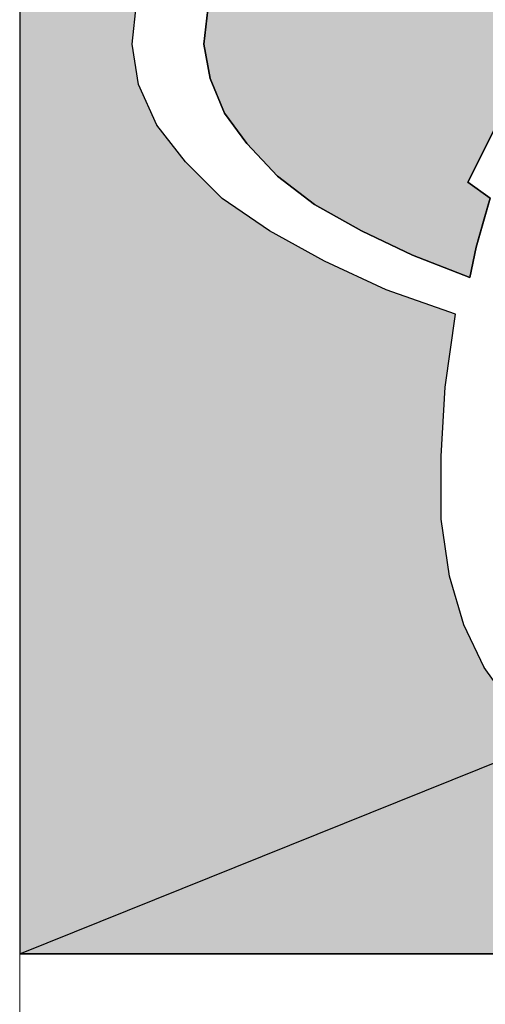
# Model space of a CAD drawing. Header units: millimetres. Extents: x -79464 to -76785, y -3788210 to -3782955.
# Tile 27 of 131: x -78341 to -78334, y -3785154 to -3785139. Entities that reach past the tile are written whole.
import ezdxf

# ---------------------------------------------------------------- set-up
doc = ezdxf.new("R2010")
doc.units = ezdxf.units.MM
doc.header["$LTSCALE"] = 8
doc.header["$MEASUREMENT"] = 0
doc.layers.add('VPM TEMPLATE', color=7, linetype='Continuous')

msp = doc.modelspace()

# ---------------------------------------------------------------- hatches: boundary and pattern name
at = {"layer": 'VPM TEMPLATE'}
for color, points in [(3, [(-78340.807, -3785125.506), (-78340.807, -3785153.105), (-78326.546, -3785153.105), (-78326.609, -3785147.399), (-78327.048, -3785147.773), (-78327.488, -3785148.147), (-78327.896, -3785148.459), (-78328.336, -3785148.771), (-78328.776, -3785149.02), (-78329.184, -3785149.27), (-78329.592, -3785149.457), (-78330.001, -3785149.613), (-78330.378, -3785149.738), (-78330.786, -3785149.862), (-78331.163, -3785149.924), (-78331.51, -3785149.924), (-78331.854, -3785149.924), (-78332.201, -3785149.862), (-78332.515, -3785149.768), (-78332.796, -3785149.643), (-78333.3, -3785149.238), (-78333.677, -3785148.708), (-78333.991, -3785148.054), (-78334.211, -3785147.305), (-78334.336, -3785146.431), (-78334.336, -3785145.466), (-78334.274, -3785144.405), (-78334.117, -3785143.282), (-78335.184, -3785142.908), (-78336.127, -3785142.471), (-78336.975, -3785142.003), (-78337.697, -3785141.504), (-78338.263, -3785140.943), (-78338.702, -3785140.382), (-78338.985, -3785139.757), (-78339.079, -3785139.134), (-78339.016, -3785138.511), (-78338.765, -3785137.887), (-78338.357, -3785137.294), (-78337.792, -3785136.733), (-78337.069, -3785136.171), (-78336.221, -3785135.673), (-78335.247, -3785135.236), (-78334.179, -3785134.831), (-78334.399, -3785133.708), (-78334.493, -3785132.617), (-78334.525, -3785131.65), (-78334.431, -3785130.746), (-78334.242, -3785129.966), (-78333.959, -3785129.311), (-78334.242, -3785129.966), (-78333.959, -3785129.311), (-78333.551, -3785128.781), (-78333.049, -3785128.376), (-78332.766, -3785128.22), (-78332.452, -3785128.126), (-78332.138, -3785128.064), (-78331.791, -3785128.032), (-78331.447, -3785128.032), (-78331.069, -3785128.095), (-78330.692, -3785128.188), (-78330.284, -3785128.282), (-78329.875, -3785128.469), (-78329.467, -3785128.657), (-78329.027, -3785128.874), (-78328.587, -3785129.124), (-78328.148, -3785129.404), (-78327.708, -3785129.748), (-78327.268, -3785130.09), (-78326.797, -3785130.464), (-78326.852, -3785125.506)]), (3, [(-78312.316, -3785153.105), (-78340.807, -3785153.105), (-78332.515, -3785149.768), (-78332.201, -3785149.862), (-78331.854, -3785149.924), (-78331.163, -3785149.924), (-78330.786, -3785149.862), (-78330.378, -3785149.738), (-78330.001, -3785149.613), (-78329.592, -3785149.457), (-78329.184, -3785149.27), (-78328.776, -3785149.02), (-78328.336, -3785148.771), (-78327.896, -3785148.459), (-78327.488, -3785148.147), (-78327.048, -3785147.773), (-78326.609, -3785147.399), (-78326.169, -3785147.773), (-78325.729, -3785148.115), (-78324.85, -3785148.708), (-78324.41, -3785148.957), (-78324.002, -3785149.208), (-78323.153, -3785149.55), (-78322.777, -3785149.675), (-78322.023, -3785149.8), (-78321.646, -3785149.8), (-78319.887, -3785149.052), (-78319.196, -3785147.866), (-78318.945, -3785146.182), (-78318.945, -3785145.215), (-78319.259, -3785143.033), (-78318.191, -3785142.627), (-78316.399, -3785141.661), (-78315.708, -3785141.131), (-78315.143, -3785140.538), (-78314.703, -3785139.945), (-78314.358, -3785138.698), (-78314.452, -3785138.074), (-78314.923, -3785137.201), (-78315.457, -3785136.639), (-78315.74, -3785136.359), (-78316.085, -3785136.078), (-78316.462, -3785135.829), (-78316.87, -3785135.58), (-78317.31, -3785135.361), (-78317.781, -3785135.143), (-78318.285, -3785134.924), (-78318.819, -3785134.737), (-78319.384, -3785134.55), (-78319.196, -3785133.427), (-78319.102, -3785132.367), (-78319.133, -3785131.432), (-78319.227, -3785130.559), (-78319.447, -3785129.778), (-78319.761, -3785129.155), (-78320.169, -3785128.625), (-78320.672, -3785128.22), (-78321.269, -3785128.001), (-78321.583, -3785127.939), (-78322.274, -3785127.939), (-78322.651, -3785128.001), (-78323.028, -3785128.095), (-78323.405, -3785128.22), (-78323.813, -3785128.406), (-78324.221, -3785128.594), (-78324.63, -3785128.813), (-78325.069, -3785129.092), (-78325.509, -3785129.404), (-78325.918, -3785129.716), (-78326.357, -3785130.09), (-78326.797, -3785130.464), (-78327.268, -3785130.09), (-78327.708, -3785129.748), (-78328.148, -3785129.404), (-78328.587, -3785129.124), (-78329.027, -3785128.874), (-78329.875, -3785128.469), (-78330.284, -3785128.282), (-78331.069, -3785128.095), (-78331.447, -3785128.032), (-78331.791, -3785128.032), (-78332.452, -3785128.126), (-78332.766, -3785128.22), (-78333.049, -3785128.376), (-78333.551, -3785128.781), (-78333.959, -3785129.311), (-78340.807, -3785125.506), (-78312.316, -3785125.506)]), (7, [(-78333.11, -3785138.074), (-78333.3, -3785137.638), (-78333.457, -3785137.169), (-78333.614, -3785136.733), (-78333.771, -3785136.297), (-78333.897, -3785135.829), (-78334.022, -3785135.392), (-78334.902, -3785135.766), (-78335.687, -3785136.171), (-78336.347, -3785136.608), (-78336.912, -3785137.076), (-78337.383, -3785137.543), (-78337.697, -3785138.074), (-78337.917, -3785138.604), (-78337.98, -3785139.134), (-78337.886, -3785139.664), (-78337.666, -3785140.194), (-78337.32, -3785140.662), (-78336.849, -3785141.161), (-78336.284, -3785141.598), (-78335.561, -3785142.003), (-78334.776, -3785142.378), (-78333.897, -3785142.72), (-78333.802, -3785142.253), (-78333.677, -3785141.817), (-78333.586, -3785141.501), (-78333.928, -3785141.255), (-78333.394, -3785140.195), (-78333.205, -3785140.288), (-78332.672, -3785138.961), (-78332.892, -3785138.542)]), (3, [(-78335.561, -3785142.003), (-78336.284, -3785141.598), (-78336.849, -3785141.161), (-78337.32, -3785140.662), (-78337.666, -3785140.194), (-78337.886, -3785139.664), (-78337.98, -3785139.134), (-78337.917, -3785138.604), (-78337.697, -3785138.074), (-78337.383, -3785137.543), (-78336.912, -3785137.076), (-78336.347, -3785136.608), (-78335.687, -3785136.171), (-78334.902, -3785135.766), (-78334.022, -3785135.392), (-78333.897, -3785135.829), (-78333.771, -3785136.297), (-78333.614, -3785136.733), (-78333.457, -3785137.169), (-78333.3, -3785137.638), (-78333.11, -3785138.074), (-78332.892, -3785138.542), (-78332.672, -3785138.961), (-78333.205, -3785140.288), (-78333.394, -3785140.195), (-78333.928, -3785141.255), (-78333.586, -3785141.501), (-78333.802, -3785142.253), (-78333.897, -3785142.72), (-78334.776, -3785142.378)])]:
    msp.add_hatch(color=color, dxfattribs=at).paths.add_polyline_path(points, flags=0)

# ---------------------------------------------------------------- linework, layer by layer
at = {"layer": 'VPM TEMPLATE', "color": 7, "lineweight": 18}
for p, q in [((-78340.807, -3785153.105), (-78340.807, -3785125.506)), ((-78340.807, -3785125.506), (-78340.807, -3785173.444)), ((-78339.079, -3785139.134), (-78339.016, -3785138.511)), ((-78338.985, -3785139.757), (-78339.079, -3785139.134)), ((-78338.702, -3785140.382), (-78338.985, -3785139.757)), ((-78333.394, -3785140.195), (-78333.928, -3785141.255)), ((-78338.263, -3785140.943), (-78338.702, -3785140.382)), ((-78337.697, -3785141.504), (-78338.263, -3785140.943)), ((-78333.928, -3785141.255), (-78333.583, -3785141.504)), ((-78336.975, -3785142.003), (-78337.697, -3785141.504)), ((-78333.586, -3785141.501), (-78333.677, -3785141.817)), ((-78333.802, -3785142.253), (-78333.677, -3785141.817)), ((-78336.127, -3785142.471), (-78336.975, -3785142.003)), ((-78333.897, -3785142.72), (-78333.802, -3785142.253)), ((-78334.776, -3785142.378), (-78333.897, -3785142.72)), ((-78335.184, -3785142.908), (-78336.127, -3785142.471)), ((-78334.117, -3785143.282), (-78335.184, -3785142.908)), ((-78334.274, -3785144.405), (-78334.117, -3785143.282)), ((-78334.336, -3785145.466), (-78334.274, -3785144.405)), ((-78334.336, -3785146.431), (-78334.336, -3785145.466)), ((-78334.211, -3785147.305), (-78334.336, -3785146.431)), ((-78333.991, -3785148.054), (-78334.211, -3785147.305)), ((-78333.677, -3785148.708), (-78333.991, -3785148.054)), ((-78333.3, -3785149.238), (-78333.677, -3785148.708)), ((-78340.807, -3785153.105), (-78312.316, -3785153.105))]:
    msp.add_line(p, q, dxfattribs=at)
at = {"layer": 'VPM TEMPLATE', "color": 3}
for points in [[(-78340.807, -3785125.506), (-78340.807, -3785153.105), (-78326.546, -3785153.105)], [(-78333.3, -3785149.238), (-78333.677, -3785148.708), (-78333.991, -3785148.054), (-78334.211, -3785147.305), (-78334.336, -3785146.431), (-78334.336, -3785145.466), (-78334.274, -3785144.405), (-78334.117, -3785143.282), (-78335.184, -3785142.908), (-78336.127, -3785142.471), (-78336.975, -3785142.003), (-78337.697, -3785141.504), (-78338.263, -3785140.943), (-78338.702, -3785140.382), (-78338.985, -3785139.757), (-78339.079, -3785139.134), (-78339.016, -3785138.511)], [(-78335.561, -3785142.003), (-78336.284, -3785141.598), (-78336.849, -3785141.161), (-78337.32, -3785140.662), (-78337.666, -3785140.194), (-78337.886, -3785139.664), (-78337.98, -3785139.134), (-78337.917, -3785138.604)], [(-78332.892, -3785138.542), (-78332.672, -3785138.961), (-78333.205, -3785140.288), (-78333.394, -3785140.195), (-78333.928, -3785141.255), (-78333.586, -3785141.501), (-78333.802, -3785142.253), (-78333.897, -3785142.72), (-78334.776, -3785142.378), (-78335.561, -3785142.003)], [(-78312.316, -3785153.105), (-78340.807, -3785153.105), (-78332.515, -3785149.768)]]:
    msp.add_lwpolyline(points, dxfattribs=at)
at = {"layer": 'VPM TEMPLATE', "color": 7}
msp.add_lwpolyline([(-78337.917, -3785138.604), (-78337.98, -3785139.134), (-78337.886, -3785139.664), (-78337.666, -3785140.194), (-78337.32, -3785140.662), (-78336.849, -3785141.161), (-78336.284, -3785141.598), (-78335.561, -3785142.003), (-78334.776, -3785142.378), (-78333.897, -3785142.72), (-78333.802, -3785142.253), (-78333.677, -3785141.817), (-78333.586, -3785141.501), (-78333.928, -3785141.255), (-78333.394, -3785140.195), (-78333.205, -3785140.288), (-78332.672, -3785138.961), (-78332.892, -3785138.542)], dxfattribs=at)
at = {"layer": 'VPM TEMPLATE', "color": 7, "lineweight": 9}
msp.add_lwpolyline([(-78334.776, -3785142.378), (-78335.561, -3785142.003), (-78336.284, -3785141.598), (-78336.849, -3785141.161), (-78337.32, -3785140.662), (-78337.666, -3785140.194), (-78337.886, -3785139.664), (-78337.98, -3785139.134), (-78337.917, -3785138.604)], dxfattribs=at)

doc.saveas('drawing.dxf')
